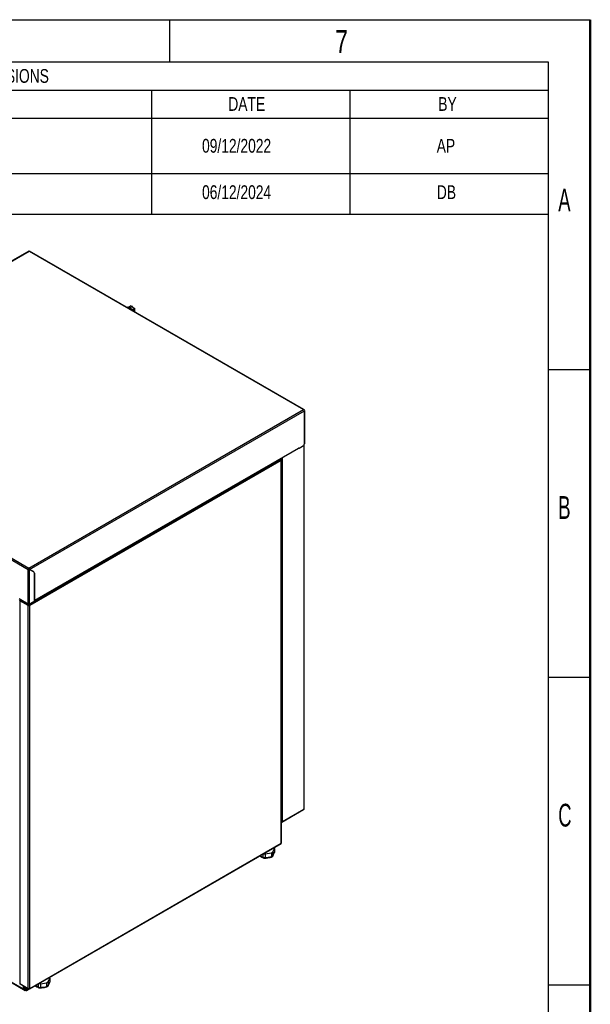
# Model space of a CAD drawing. Header units: millimetres. Extents: x 0 to 4200, y 0 to 2970.
# Tile 75 of 75: x 3322 to 4200, y 1456 to 2970. Entities that reach past the tile are written whole.
import ezdxf

# ---------------------------------------------------------------- set-up
doc = ezdxf.new("R2010")
doc.units = ezdxf.units.MM
doc.header["$LTSCALE"] = 10
doc.layers.add('BOARDER', color=7, linetype='Continuous', lineweight=25)
doc.layers.add('COMPONENT', color=7, linetype='Continuous')
doc.styles.add('SLDTEXTSTYLE0', font='TXT', dxfattribs={"width": 0.605})
doc.styles.add('SLDTEXTSTYLE1', font='TXT', dxfattribs={"width": 0.75})

# ---------------------------------------------------------------- blocks, each defined once
blk = doc.blocks.new('SW_TABLEANNOTATION_0')
at = {"layer": 'BOARDER', "color": 0}
for p, q in [((0, 0), (0, -43.1)), ((0, 0), (104.1, 0)), ((104.1, 0), (256.5, 0)), ((256.5, 0), (1018.5, 0)), ((1018.5, 0), (1323.3, 0)), ((1323.3, 0), (1628.1, 0)), ((1628.1, 0), (1628.1, -43.1)), ((0, -43.1), (0, -86.2)), ((0, -43.1), (104.1, -43.1)), ((104.1, -43.1), (104.1, -86.2)), ((104.1, -43.1), (256.5, -43.1)), ((256.5, -43.1), (256.5, -86.2)), ((256.5, -43.1), (1018.5, -43.1)), ((1018.5, -43.1), (1018.5, -86.2)), ((1018.5, -43.1), (1323.3, -43.1)), ((1323.3, -43.1), (1323.3, -86.2)), ((1323.3, -43.1), (1628.1, -43.1)), ((1628.1, -43.1), (1628.1, -86.2)), ((0, -86.2), (104.1, -86.2)), ((0, -86.2), (0, -171.6)), ((104.1, -86.2), (256.5, -86.2)), ((104.1, -86.2), (104.1, -171.6)), ((256.5, -86.2), (1018.5, -86.2)), ((256.5, -86.2), (256.5, -171.6)), ((1018.5, -86.2), (1323.3, -86.2)), ((1018.5, -86.2), (1018.5, -171.6)), ((1323.3, -86.2), (1628.1, -86.2)), ((1323.3, -86.2), (1323.3, -171.6)), ((1628.1, -86.2), (1628.1, -171.6)), ((0, -171.6), (0, -233.9)), ((0, -171.6), (104.1, -171.6)), ((104.1, -171.6), (104.1, -233.9)), ((104.1, -171.6), (256.5, -171.6)), ((256.5, -171.6), (256.5, -233.9)), ((256.5, -171.6), (1018.5, -171.6)), ((1018.5, -171.6), (1018.5, -233.9)), ((1018.5, -171.6), (1323.3, -171.6)), ((1323.3, -171.6), (1323.3, -233.9)), ((1323.3, -171.6), (1628.1, -171.6)), ((1628.1, -171.6), (1628.1, -233.9)), ((0, -233.9), (104.1, -233.9)), ((104.1, -233.9), (256.5, -233.9)), ((256.5, -233.9), (1018.5, -233.9)), ((1018.5, -233.9), (1323.3, -233.9)), ((1323.3, -233.9), (1628.1, -233.9))]:
    blk.add_line(p, q, dxfattribs=at)
at = {"layer": 'BOARDER', "color": 0, "attachment_point": 1, "style": 'SLDTEXTSTYLE1'}
for s, insert, char_height in [('REVISIONS', (744.8, -10.9), 21.17), ('ECI', (29.8, -54), 21.17), ('REV.', (150.4, -54), 21.17), ('COMMENT', (563.8, -54), 21.17), ('DATE', (1136.4, -54), 21.17), ('BY', (1459.3, -54), 21.17), ('A', (169.9, -118.3), 21.2), ('Production release', (509.3, -118.3), 21.167), ('09/12/2022', (1096, -118.3), 21.17), ('AP', (1456.9, -118.3), 21.17), ('B', (172.2, -189.6), 21.2), ('Foot loction updated', (491.9, -189.6), 21.167), ('06/12/2024', (1096, -189.6), 21.17), ('DB', (1457.1, -189.6), 21.17)]:
    blk.add_mtext(s, dxfattribs=dict(at, insert=insert, char_height=char_height))

msp = doc.modelspace()

# ---------------------------------------------------------------- linework, layer by layer
at = {"color": 7, "linetype": 'Continuous', "lineweight": 25}
for p, q in [((3336.318, 2614.354), (2913.75, 2370.411)), ((2914.552, 2370.332), (3337.118, 2614.274)), ((3337.118, 2614.274), (3759.119, 2370.658)), ((3759.519, 2370.698), (3337.519, 2614.314)), ((3487.474, 2527.747), (3489.006, 2528.631)), ((3489.006, 2528.631), (3491.65, 2527.104)), ((3489.713, 2528.223), (3492.697, 2529.945)), ((3491.65, 2527.104), (3495.341, 2529.235)), ((3494.634, 2528.827), (3492.697, 2529.945)), ((3496.02, 2528.843), (3495.341, 2529.235)), ((3496.02, 2528.843), (3495.419, 2528.496)), ((3495.419, 2528.496), (3499.556, 2526.108)), ((3496.02, 2528.149), (3496.02, 2528.843)), ((3491.601, 2526.292), (3490.797, 2525.828)), ((3495.737, 2523.904), (3491.601, 2526.292)), ((3491.601, 2525.364), (3491.601, 2526.292)), ((3493.52, 2524.256), (3493.793, 2524.414)), ((3495.454, 2523.455), (3493.793, 2524.414)), ((3495.181, 2523.297), (3495.454, 2523.455)), ((3495.278, 2523.312), (3495.217, 2523.277)), ((3495.278, 2523.312), (3495.383, 2523.181)), ((3495.454, 2523.14), (3495.454, 2523.455)), ((3495.737, 2523.904), (3496.374, 2523.904)), ((3495.737, 2522.976), (3495.737, 2523.904)), ((3496.374, 2523.904), (3496.939, 2524.23)), ((3496.374, 2523.904), (3496.374, 2522.609)), ((3498.353, 2525.414), (3496.939, 2524.598)), ((3498.353, 2525.006), (3496.939, 2524.189)), ((3496.939, 2524.23), (3496.939, 2524.598)), ((3496.939, 2522.282), (3496.939, 2524.23)), ((3496.939, 2523.373), (3498.353, 2522.556)), ((3497.409, 2522.011), (3498.353, 2522.556)), ((3498.353, 2522.148), (3497.763, 2521.807)), ((3498.353, 2525.414), (3498.99, 2525.414)), ((3498.353, 2525.006), (3498.353, 2525.414)), ((3498.353, 2522.556), (3498.353, 2525.006)), ((3498.353, 2522.148), (3498.353, 2522.556)), ((3498.353, 2521.466), (3498.353, 2522.148)), ((3498.99, 2525.414), (3499.556, 2525.741)), ((3498.99, 2525.414), (3498.99, 2521.099)), ((3499.556, 2525.741), (3499.556, 2526.108)), ((3499.556, 2520.772), (3499.556, 2525.741)), ((2913.421, 2368.373), (3335.422, 2124.757)), ((2914.552, 2370.332), (3336.553, 2126.716)), ((3336.553, 2126.716), (3759.119, 2370.658)), ((3337.699, 2124.765), (3760.25, 2368.699)), ((3759.584, 2370.274), (3759.685, 2370.331)), ((3760.147, 2369.292), (3760.25, 2369.352)), ((3760.15, 2369.294), (3760.25, 2369.352)), ((3760.25, 2368.699), (3760.25, 2317.794)), ((3760.485, 2318.718), (3760.485, 2369.025)), ((3759.723, 1756.929), (3759.723, 2316.699)), ((3344.93, 2076.409), (3751.457, 2311.093)), ((3751.624, 2311.46), (3345.053, 2076.751)), ((3751.606, 2311.307), (3752.048, 2311.052)), ((3751.624, 2311.46), (3752.048, 2311.052)), ((3752.048, 2311.052), (3757.206, 2314.029)), ((3759.255, 2315.968), (3759.255, 1756.276)), ((3725.293, 2294.149), (3337.125, 2070.065)), ((3724.493, 2292.381), (3337.847, 2069.175)), ((3725.624, 2293.034), (3724.493, 2292.381)), ((3724.548, 2292.413), (3724.493, 2292.379)), ((3724.493, 2292.381), (3724.493, 2292.379)), ((3724.493, 1703.89), (3724.493, 2292.379)), ((3724.496, 2295.528), (3725.293, 2294.149)), ((3724.961, 1704.094), (3724.961, 2292.652)), ((3726.516, 1737.376), (3726.516, 2296.694)), ((3335.422, 2071.845), (3335.422, 2124.757)), ((3337.699, 2124.765), (3337.685, 2124.74)), ((3337.685, 2071.845), (3337.685, 2124.74)), ((3337.685, 2124.74), (3344.003, 2121.092)), ((3344.017, 2121.116), (3337.699, 2124.765)), ((3343.452, 2121.443), (3337.699, 2124.765)), ((3343.452, 2121.443), (3344.017, 2121.116)), ((3345.053, 2118.827), (3345.038, 2118.835)), ((3345.039, 2076.907), (3345.039, 2118.802)), ((3345.053, 2118.827), (3345.053, 2076.751)), ((3321.351, 2079.968), (3335.422, 2071.845)), ((3322.404, 2077.094), (3322.404, 1488.154)), ((3322.866, 2077.094), (3322.404, 2077.094)), ((3323.101, 2078.958), (3322.551, 2078.005)), ((3323.117, 2077.679), (3322.551, 2078.005)), ((3322.551, 2078.005), (3322.951, 2077.774)), ((3322.947, 2077.331), (3322.785, 2077.425)), ((3322.785, 2077.425), (3322.979, 2077.407)), ((3335.584, 2069.175), (3322.785, 2076.564)), ((3322.785, 2076.564), (3322.785, 1488.073)), ((3323.116, 2077.679), (3322.951, 2077.774)), ((3336.305, 2070.065), (3323.117, 2077.679)), ((3337.685, 2071.845), (3344.331, 2075.682)), ((3335.584, 1480.684), (3335.584, 2069.175)), ((3336.305, 2070.065), (3336.305, 2071.585)), ((3336.305, 2070.065), (3337.125, 2070.065)), ((3336.705, 2070.065), (3336.705, 2071.578)), ((3336.725, 2071.58), (3336.725, 2070.065)), ((3337.125, 2071.635), (3337.125, 2070.065)), ((3337.847, 1480.684), (3337.847, 2069.175)), ((3726.516, 1737.376), (3759.255, 1756.276)), ((3725.689, 1736.357), (3758.925, 1755.544)), ((3725.869, 1736.524), (3725.798, 1736.565)), ((3337.513, 1479.951), (3724.55, 1703.382)), ((3337.847, 1480.684), (3724.493, 1703.89)), ((3711.802, 1690.199), (3714.39, 1695.775)), ((3714.39, 1695.775), (3714.39, 1690.087)), ((3696.555, 1687.221), (3696.555, 1682.152)), ((3696.555, 1682.152), (3696.555, 1682.125)), ((3699.78, 1681.626), (3699.781, 1681.653)), ((3699.781, 1687.342), (3709.44, 1688.836)), ((3699.781, 1687.342), (3699.781, 1681.653)), ((3709.44, 1688.836), (3709.44, 1683.147)), ((3709.44, 1683.147), (3709.441, 1683.12)), ((3711.801, 1684.483), (3711.802, 1684.51)), ((3711.802, 1690.199), (3711.802, 1684.51)), ((3714.39, 1690.06), (3714.285, 1689.596)), ((3714.39, 1690.087), (3714.39, 1690.06)), ((3097.726, 1612.327), (3331.086, 1477.611)), ((3326.704, 1480.315), (3097.877, 1612.414)), ((3322.502, 1487.869), (3322.77, 1488.023)), ((3322.785, 1488.073), (3335.584, 1480.684)), ((3322.94, 1487.442), (3335.917, 1479.951)), ((3328.118, 1481.131), (3328.118, 1484.453)), ((3328.684, 1481.458), (3328.684, 1484.126)), ((3350.952, 1487.709), (3350.952, 1482.64)), ((3354.178, 1487.83), (3363.838, 1489.324)), ((3354.178, 1487.83), (3354.178, 1482.141)), ((3363.838, 1489.324), (3363.838, 1483.635)), ((3363.838, 1483.635), (3363.838, 1483.608)), ((3366.199, 1490.687), (3368.787, 1496.263)), ((3366.199, 1490.687), (3366.199, 1484.998)), ((3366.199, 1484.971), (3366.199, 1484.998)), ((3368.787, 1490.548), (3368.683, 1490.084)), ((3368.787, 1496.263), (3368.787, 1490.575)), ((3368.787, 1490.575), (3368.787, 1490.548)), ((3327.598, 1480.166), (3330.755, 1478.343)), ((3327.704, 1480.216), (3328.27, 1480.542)), ((3328.118, 1481.131), (3328.684, 1481.458)), ((3330.755, 1478.343), (3330.755, 1482.931)), ((3331.886, 1478.079), (3331.886, 1477.69)), ((3332.685, 1477.61), (3336.853, 1480.017)), ((3332.75, 1481.642), (3333.316, 1481.315)), ((3333.018, 1478.355), (3333.018, 1481.488)), ((3334.434, 1480.807), (3333.018, 1478.355)), ((3333.028, 1478.349), (3334.444, 1480.801)), ((3335.859, 1479.984), (3333.028, 1478.349)), ((3336.705, 1480.037), (3336.705, 1480.416)), ((3336.725, 1480.037), (3336.725, 1480.418)), ((3350.952, 1482.64), (3350.953, 1482.613)), ((3354.178, 1482.114), (3354.178, 1482.141))]:
    msp.add_line(p, q, dxfattribs=at)
at = {"color": 7, "linetype": 'Continuous', "lineweight": 25, "flags": 128}
for points in [[(3751.624, 2311.46), (3751.58, 2311.234), (3751.457, 2311.093), (3751.457, 2311.093)], [(3343.703, 2121.265), (3343.685, 2121.28), (3343.452, 2121.443)], [(3344.934, 2076.419), (3345.01, 2076.526), (3345.053, 2076.751)], [(3724.961, 1704.094), (3724.947, 1703.974), (3724.907, 1703.855)]]:
    msp.add_lwpolyline(points, dxfattribs=at)
at = {"color": 7, "linetype": 'Continuous', "lineweight": 25}
for centre, radius, start, end in [((3336.649, 2613.62), 0.805, 54.382423, 114.307119), ((3757.794, 2368.587), 2.459, 2.605478, 57.394522), ((3753.076, 2320.483), 7.662, 302.61823, 339.456909), ((3723.317, 2292.955), 2.308, 1.956499, 31.143728), ((3337.878, 2124.645), 2.459, 122.605478, 177.394522), ((3342.535, 2119.049), 2.515, 354.379621, 54.301961), ((3342.549, 2119.073), 2.515, 354.379621, 54.301961), ((3323.055, 2077.159), 0.654, 185.694799, 245.625342), ((3325.092, 2076.485), 2.308, 148.856272, 178.043501), ((3343.503, 2076.976), 1.537, 302.605478, 357.394522), ((3336.553, 2074.028), 2.459, 242.609672, 297.390328), ((3758.923, 1757.008), 0.805, 294.374658, 354.305201), ((3725.384, 1739.26), 2.726, 261.070151, 278.736081), ((3725.345, 1736.961), 0.682, 235.707706, 320.146861), ((3709.42, 1694.584), 5.111, 13.48323, 30.621288), ((3724.269, 1703.865), 0.558, 300.155449, 325.536531), ((3720.227, 1731.171), 54.436, 238.800895, 244.222912), ((3701.362, 1702.527), 20.961, 256.742895, 265.671028), ((3701.406, 1708.599), 21.32, 258.994258, 265.628853), ((3693.753, 1752.591), 71.193, 274.856865, 282.729213), ((3704.544, 1700.044), 12.232, 293.597442, 306.397182), ((3704.544, 1694.329), 12.232, 293.600201, 306.394422), ((3653.365, 1715.023), 65.923, 332.429041, 337.774036), ((3322.891, 1488.162), 0.487, 180.849047, 216.982119), ((3323.22, 1487.925), 0.558, 214.463468, 239.844551), ((3374.625, 1531.659), 54.436, 238.800895, 244.222912), ((3355.803, 1509.087), 21.32, 258.994258, 265.628853), ((3348.151, 1553.079), 71.193, 274.856865, 282.729213), ((3358.941, 1500.532), 12.232, 293.597442, 306.397182), ((3358.941, 1494.817), 12.232, 293.600201, 306.394422), ((3307.763, 1515.511), 65.923, 332.429041, 337.774036), ((3363.818, 1495.072), 5.111, 13.48323, 30.621287), ((3327.256, 1480.992), 0.873, 230.796715, 9.214037), ((3327.733, 1481.337), 0.959, 304.056351, 7.25583), ((3331.445, 1478.232), 0.699, 170.785963, 309.203285), ((3333.287, 1482.559), 1.063, 212.680897, 239.697651), ((3333.842, 1482.227), 1.051, 212.699674, 267.305702), ((3336.715, 1482.868), 2.459, 242.609672, 297.390328), ((3355.76, 1503.015), 20.961, 256.742895, 265.671028)]:
    msp.add_arc(centre, radius, start, end, dxfattribs=at)
for centre, major_axis, ratio, start_param, end_param in [((3725.384, 1738.029), (1.174, 1.77), 0.61435912, 4.22685836, 4.75045713), ((3725.384, 1738.029), (0.946, 1.901), 0.61435962, 4.15081527, 4.67441404), ((3723.361, 1704.543), (1.597, -0.652), 0.15518201, 5.56107548, 6.08467426), ((3723.361, 1704.543), (1.363, -1.057), 0.15531717, 0.19853415, 0.72213293), ((3323.704, 1488.603), (1.3, 0.827), 0.0411809, 2.32998325, 2.72477437), ((3323.917, 1488.726), (1.091, 1.212), 0.38230603, 2.43725687, 2.96085565)]:
    msp.add_ellipse(centre, major_axis=major_axis, ratio=ratio, start_param=start_param, end_param=end_param, dxfattribs=at)
for points, knots in [([(3337.118, 2614.274), (3337.181, 2614.303), (3337.307, 2614.36), (3337.446, 2614.36), (3337.5, 2614.316), (3337.514, 2614.305)], [0, 0, 0, 0, 0.42972826, 0.85945651, 1, 1, 1, 1]), ([(3759.119, 2370.658), (3759.183, 2370.688), (3759.31, 2370.747), (3759.48, 2370.732), (3759.608, 2370.64), (3759.675, 2370.496), (3759.682, 2370.378), (3759.685, 2370.331)], [0, 0, 0, 0, 0.2146931, 0.42938621, 0.6440795, 0.85877345, 1, 1, 1, 1]), ([(3760.25, 2369.352), (3760.316, 2369.304), (3760.448, 2369.209), (3760.504, 2369.025), (3760.448, 2368.842), (3760.316, 2368.746), (3760.25, 2368.699)], [0, 0, 0, 0, 0.24999922, 0.4999989, 0.74999922, 1, 1, 1, 1]), ([(3760.25, 2317.794), (3760.329, 2317.951), (3760.474, 2318.243), (3760.468, 2318.569), (3760.465, 2318.719)], [0, 0, 0, 0, 0.53863476, 1, 1, 1, 1]), ([(3759.255, 1756.276), (3759.235, 1756.119), (3759.194, 1755.806), (3759.041, 1755.564), (3758.918, 1755.54), (3758.918, 1755.54)], [0, 0, 0, 0, 0.499948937, 0.999897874, 1, 1, 1, 1]), ([(3691.477, 1684.29), (3692.514, 1683.658), (3694.401, 1682.508), (3696.293, 1681.569), (3697.146, 1681.145)], [0, 0, 0, 0, 0.54884448, 1, 1, 1, 1]), ([(3696.555, 1682.125), (3696.577, 1681.954), (3696.621, 1681.612), (3696.785, 1681.322), (3696.928, 1681.274), (3696.971, 1681.26)], [0, 0, 0, 0, 0.41008055, 0.81997057, 1, 1, 1, 1]), ([(3696.837, 1681.251), (3697.177, 1681.175), (3698.174, 1680.952), (3699.221, 1680.845), (3699.91, 1680.775)], [0, 0, 0, 0, 0.34164358, 1, 1, 1, 1]), ([(3699.78, 1681.626), (3699.769, 1681.459), (3699.747, 1681.125), (3699.704, 1680.842), (3699.676, 1680.821), (3699.663, 1680.812)], [0, 0, 0, 0, 0.354268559, 0.708372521, 1, 1, 1, 1]), ([(3699.665, 1680.8), (3700.325, 1680.862), (3702.412, 1681.058), (3705.578, 1681.518), (3708.071, 1682.043), (3709.138, 1682.268)], [0, 0, 0, 0, 0.20918956, 0.66166494, 1, 1, 1, 1]), ([(3709.017, 1682.2), (3709.314, 1682.338), (3710.188, 1682.744), (3710.935, 1683.257), (3711.429, 1683.597)], [0, 0, 0, 0, 0.33907428, 1, 1, 1, 1]), ([(3709.441, 1683.12), (3709.438, 1682.955), (3709.433, 1682.623), (3709.318, 1682.335), (3709.189, 1682.298), (3709.134, 1682.283)], [0, 0, 0, 0, 0.36552545, 0.73088107, 1, 1, 1, 1]), ([(3711.801, 1684.483), (3711.773, 1684.305), (3711.717, 1683.95), (3711.507, 1683.624), (3711.326, 1683.534), (3711.298, 1683.52)], [0, 0, 0, 0, 0.45922591, 0.91823846, 1, 1, 1, 1]), ([(3711.622, 1683.844), (3711.827, 1684.239), (3712.429, 1685.4), (3713.331, 1687.315), (3714.023, 1688.951), (3714.322, 1689.659)], [0, 0, 0, 0, 0.22655855, 0.66526652, 1, 1, 1, 1]), ([(3345.875, 1484.778), (3346.911, 1484.146), (3348.799, 1482.996), (3350.69, 1482.057), (3351.544, 1481.633)], [0, 0, 0, 0, 0.54884448, 1, 1, 1, 1]), ([(3363.415, 1482.688), (3363.711, 1482.826), (3364.586, 1483.232), (3365.333, 1483.745), (3365.826, 1484.085)], [0, 0, 0, 0, 0.33907428, 1, 1, 1, 1]), ([(3363.838, 1483.608), (3363.835, 1483.443), (3363.83, 1483.111), (3363.715, 1482.823), (3363.587, 1482.786), (3363.532, 1482.771)], [0, 0, 0, 0, 0.36552545, 0.73088107, 1, 1, 1, 1]), ([(3366.199, 1484.971), (3366.171, 1484.793), (3366.115, 1484.438), (3365.905, 1484.111), (3365.723, 1484.022), (3365.696, 1484.008)], [0, 0, 0, 0, 0.45922591, 0.91823846, 1, 1, 1, 1]), ([(3366.019, 1484.332), (3366.224, 1484.727), (3366.827, 1485.888), (3367.729, 1487.803), (3368.42, 1489.439), (3368.719, 1490.147)], [0, 0, 0, 0, 0.22655855, 0.66526652, 1, 1, 1, 1]), ([(3350.953, 1482.613), (3350.975, 1482.442), (3351.019, 1482.1), (3351.182, 1481.81), (3351.325, 1481.762), (3351.369, 1481.748)], [0, 0, 0, 0, 0.41008055, 0.81997057, 1, 1, 1, 1]), ([(3351.234, 1481.739), (3351.575, 1481.663), (3352.571, 1481.44), (3353.618, 1481.333), (3354.308, 1481.263)], [0, 0, 0, 0, 0.34164358, 1, 1, 1, 1]), ([(3354.178, 1482.114), (3354.167, 1481.947), (3354.145, 1481.613), (3354.101, 1481.33), (3354.073, 1481.309), (3354.061, 1481.3)], [0, 0, 0, 0, 0.35426856, 0.70837252, 1, 1, 1, 1]), ([(3354.062, 1481.288), (3354.722, 1481.35), (3356.809, 1481.546), (3359.975, 1482.006), (3362.469, 1482.531), (3363.535, 1482.756)], [0, 0, 0, 0, 0.20918956, 0.66166494, 1, 1, 1, 1])]:
    msp.add_open_spline(points, degree=3, knots=knots, dxfattribs=at)
for points in [[(3335.422, 2124.757), (3335.587, 2124.679), (3335.918, 2124.525), (3336.553, 2124.456), (3337.189, 2124.517), (3337.519, 2124.666), (3337.685, 2124.74)], [(3337.699, 2124.765), (3337.681, 2124.945), (3337.644, 2125.306), (3337.379, 2125.887), (3337.002, 2126.403), (3336.703, 2126.612), (3336.553, 2126.716)], [(3322.404, 2077.094), (3322.409, 2077.127), (3322.419, 2077.192), (3322.497, 2077.283), (3322.615, 2077.365), (3322.728, 2077.405), (3322.785, 2077.425)], [(3335.584, 2069.175), (3335.664, 2069.319), (3335.825, 2069.608), (3336.145, 2069.913), (3336.305, 2070.065)], [(3337.847, 2069.175), (3337.681, 2069.099), (3337.351, 2068.948), (3336.715, 2068.883), (3336.08, 2068.948), (3335.749, 2069.099), (3335.584, 2069.175)], [(3337.847, 2069.175), (3337.766, 2069.319), (3337.605, 2069.608), (3337.285, 2069.913), (3337.125, 2070.065)], [(3330.755, 1478.343), (3330.92, 1478.269), (3331.251, 1478.119), (3331.886, 1478.057), (3332.522, 1478.125), (3332.853, 1478.278), (3333.018, 1478.355)], [(3331.886, 1477.69), (3332.035, 1477.625), (3332.334, 1477.494), (3332.71, 1477.581), (3332.974, 1477.864), (3333.01, 1478.187), (3333.028, 1478.349)], [(3335.584, 1480.684), (3335.6, 1480.523), (3335.632, 1480.202), (3335.891, 1479.922), (3336.263, 1479.837), (3336.558, 1479.97), (3336.705, 1480.037)], [(3337.847, 1480.684), (3337.83, 1480.523), (3337.798, 1480.202), (3337.539, 1479.922), (3337.167, 1479.837), (3336.873, 1479.97), (3336.725, 1480.037)]]:
    msp.add_open_spline(points, degree=3, dxfattribs=at)
at = {"layer": 'BOARDER'}
for p, q in [((3553.4, 2905), (3553.4, 2970)), ((4135, 2905), (4135, 65)), ((4135, 2432), (4200, 2432)), ((4135, 1959), (4200, 1959)), ((4135, 1486), (4200, 1486))]:
    msp.add_line(p, q, dxfattribs=at)
at = {"layer": 'BOARDER', "linetype": 'Continuous', "lineweight": 50}
msp.add_line((4200, 0), (4200, 2970), dxfattribs=at)
at = {"layer": 'COMPONENT'}
for p, q in [((0, 2970), (4200, 2970)), ((65, 2905), (4135, 2905))]:
    msp.add_line(p, q, dxfattribs=at)

# ---------------------------------------------------------------- block references
at = {"layer": 'BOARDER'}
msp.add_blockref('SW_TABLEANNOTATION_0', (2506.877, 2905), dxfattribs=at)

# ---------------------------------------------------------------- texts
at = {"layer": 'BOARDER', "char_height": 35}
for s, insert, attachment_point, style in [('7', (3817.52, 2953.934), 2, 'SLDTEXTSTYLE1'), ('A', (4150.709, 2710.445), 1, 'SLDTEXTSTYLE0'), ('B', (4150.709, 2237.445), 1, 'SLDTEXTSTYLE0'), ('C', (4150.709, 1764.445), 1, 'SLDTEXTSTYLE0')]:
    msp.add_mtext(s, dxfattribs=dict(at, insert=insert, attachment_point=attachment_point, style=style))

doc.saveas('drawing.dxf')
